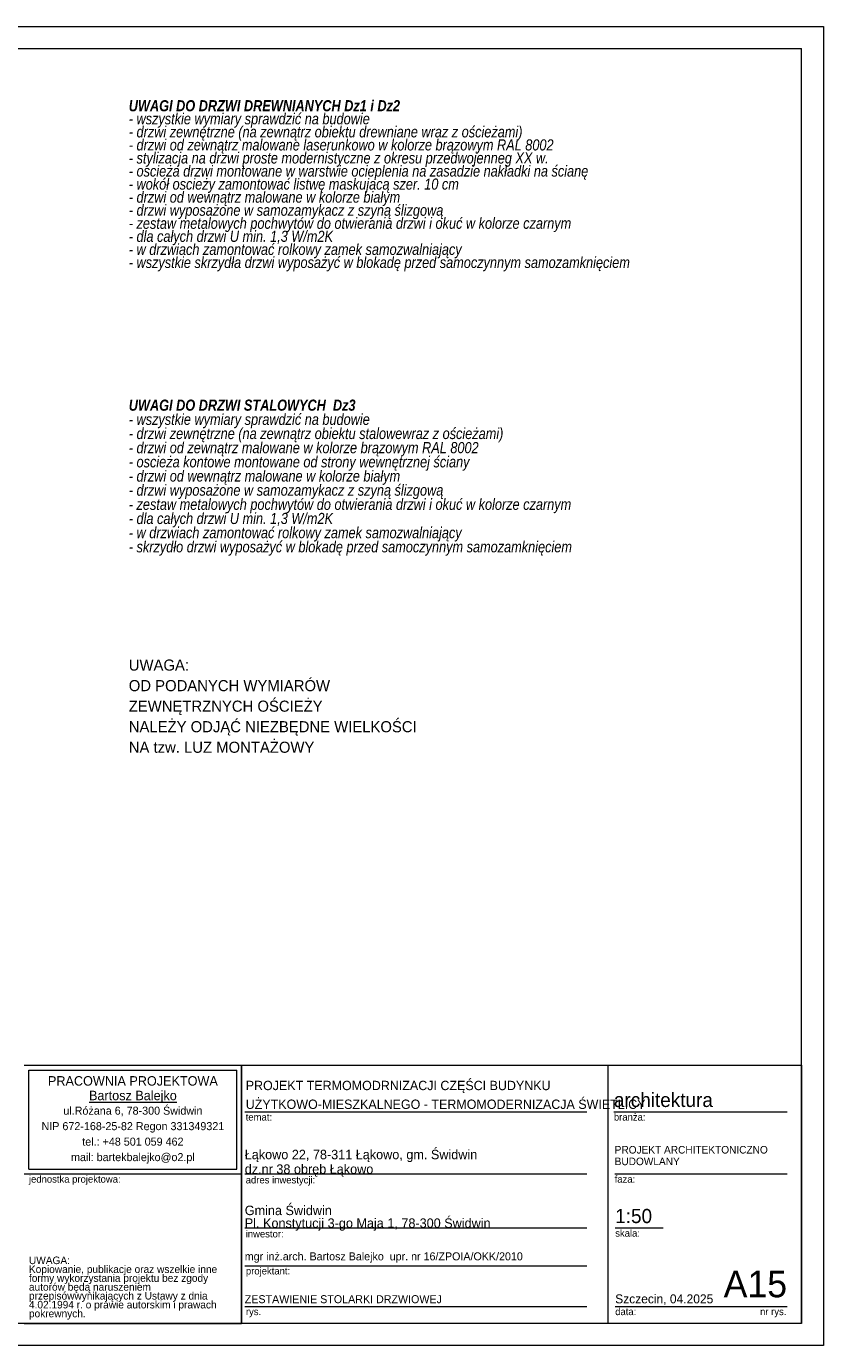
# Model space of a CAD drawing. Extents: x -11111 to 47339, y 5521 to 20371.
# Tile 8 of 9: x 24813 to 33789, y 5521 to 20371. Entities that reach past the tile are written whole.
import ezdxf

# ---------------------------------------------------------------- set-up
doc = ezdxf.new("R2010")
doc.units = 0
doc.header["$MEASUREMENT"] = 0
for name, color, linetype, lineweight in [('Arch opisy_Nr_Pióra__1', 7, 'Continuous', 25), ('Arch opisy_Nr_Pióra__21', 7, 'Continuous', 13), ('Arch opisy_Nr_Pióra__7', 7, 'Continuous', 13), ('ARCH TABELA_Nr_Pióra__1', 7, 'Continuous', 25), ('ARCH TABELA_Nr_Pióra__21', 7, 'Continuous', 13), ('ARCH TABELA_Nr_Pióra__7', 7, 'Continuous', 13)]:
    doc.layers.add(name, color=color, linetype=linetype, lineweight=lineweight)
doc.styles.add('GENERATED_STYLE_10', font='txt')
doc.styles.add('GENERATED_STYLE_4', font='txt')
doc.styles.add('GENERATED_STYLE_5', font='txt')
doc.styles.add('GENERATED_STYLE_6', font='txt')
doc.styles.add('GENERATED_STYLE_9', font='txt')

msp = doc.modelspace()

# ---------------------------------------------------------------- linework, layer by layer
at = {"layer": 'Arch opisy_Nr_Pióra__21', "linetype": 'Continuous'}
for p, q in [((14389.1, 20120.6), (33539.1, 20120.6)), ((33539.1, 5770.6), (33539.1, 20120.6)), ((33539.1, 5770.6), (14389.1, 5770.6))]:
    msp.add_line(p, q, dxfattribs=at)
at = {"layer": 'ARCH TABELA_Nr_Pióra__21', "linetype": 'Continuous'}
for p, q in [((12889.1, 20370.6), (33789.1, 20370.6)), ((33789.1, 20370.6), (33789.1, 5520.6)), ((24789.1, 8676.2), (33539.1, 8676.2)), ((24789.1, 8676.2), (27235.9, 8676.2)), ((24842.3, 8623), (27182.7, 8623)), ((24842.3, 7506), (24842.3, 8623)), ((27182.7, 7506), (27182.7, 8623)), ((27235.9, 8676.2), (27235.9, 5770.6)), ((27235.9, 7452.8), (27235.9, 8676.2)), ((31358.2, 8676.2), (31358.2, 5770.6)), ((33539.1, 8676.2), (33539.1, 5770.6)), ((27235.9, 5770.6), (27235.9, 8476.2)), ((27272, 8151.6), (31121.9, 8151.6)), ((31427.9, 8151.6), (33377.6, 8151.6)), ((24789.1, 7452.8), (27235.9, 7452.8)), ((24842.3, 7506), (27182.7, 7506)), ((27272, 7452.8), (31121.9, 7452.8)), ((31436.6, 7452.8), (33377.6, 7452.8)), ((27272, 6845), (31121.9, 6845)), ((31442.5, 6845), (31982.3, 6845)), ((27272, 6419.6), (31121.9, 6419.6)), ((27272, 5961.8), (31121.9, 5961.8)), ((31442.5, 5961.8), (32583.4, 5961.8)), ((32559.3, 5961.8), (33377.6, 5961.8)), ((24789.1, 5770.6), (27235.9, 5770.6)), ((33539.1, 5770.6), (27235.9, 5770.6)), ((33789.1, 5520.6), (12889.1, 5520.6))]:
    msp.add_line(p, q, dxfattribs=at)

# ---------------------------------------------------------------- texts
at = {"layer": 'Arch opisy_Nr_Pióra__1', "linetype": 'Continuous', "insert": (25966.1, 13243.6), "char_height": 125, "width": 5700, "attachment_point": 1, "line_spacing_factor": 1.109729, "style": 'GENERATED_STYLE_9'}
msp.add_mtext('{UWAGA:\\POD PODANYCH WYMIARÓW \\PZEWNĘTRZNYCH OŚCIEŻY\\PNALEŻY ODJĄĆ NIEZBĘDNE WIELKOŚCI\\PNA tzw. LUZ MONTAŻOWY}', dxfattribs=at)
at = {"layer": 'Arch opisy_Nr_Pióra__7', "linetype": 'Continuous', "char_height": 125, "width": 6001.259, "attachment_point": 1, "style": 'GENERATED_STYLE_9'}
for s, insert, line_spacing_factor in [('\\A1;{\\fArial Narrow Europa Środkowa|b1|i1|c0|p34;UWAGI DO DRZWI DREWNIANYCH Dz1 i Dz2\\P\\fArial Narrow Europa Środkowa|b0|i1|c0|p34;- wszystkie wymiary sprawdzić na budowie\\P- drzwi zewnętrzne (na zewnątrz obiektu drewniane wraz z ościeżami) \\P- drzwi od zewnątrz malowane laserunkowo w kolorze brązowym RAL 8002\\P- stylizacja na drzwi proste modernistyczne z okresu przedwojenneg XX w.\\P- oscieża drzwi montowane w warstwie ocieplenia na zasadzie nakładki na ścianę\\P- wokół oscieży zamontować listwę maskujacą szer. 10 cm\\P- drzwi od wewnątrz malowane w kolorze białym\\P- drzwi wyposażone w samozamykacz z szyną ślizgową \\P- zestaw metalowych pochwytów do otwierania drzwi i okuć w kolorze czarnym\\P- dla całych drzwi U min. 1,3 W/m2K\\P- w drzwiach zamontować rolkowy zamek samozwalniający\\P- wszystkie skrzydła drzwi wyposażyć w blokadę przed samoczynnym samozamknięciem}', (25966.1, 19540.2), 0.705468), ('\\A1;{\\fArial Narrow Europa Środkowa|b1|i1|c0|p34;UWAGI DO DRZWI STALOWYCH  Dz3\\P\\fArial Narrow Europa Środkowa|b0|i1|c0|p34;- wszystkie wymiary sprawdzić na budowie\\P- drzwi zewnętrzne (na zewnątrz obiektu stalowewraz z ościeżami) \\P- drzwi od zewnątrz malowane w kolorze brązowym RAL 8002\\P- oscieża kontowe montowane od strony wewnętrznej ściany\\P- drzwi od wewnątrz malowane w kolorze białym\\P- drzwi wyposażone w samozamykacz z szyną ślizgową \\P- zestaw metalowych pochwytów do otwierania drzwi i okuć w kolorze czarnym\\P- dla całych drzwi U min. 1,3 W/m2K\\P- w drzwiach zamontować rolkowy zamek samozwalniający\\P- skrzydło drzwi wyposażyć w blokadę przed samoczynnym samozamknięciem}', (25966.1, 16169.4), 0.765128)]:
    msp.add_mtext(s, dxfattribs=dict(at, insert=insert, line_spacing_factor=line_spacing_factor))
at = {"layer": 'ARCH TABELA_Nr_Pióra__1', "linetype": 'Continuous'}
for s, insert, char_height, attachment_point, line_spacing_factor, style in [('{\\pt11271.8;PROJEKT TERMOMODRNIZACJI CZĘŚCI BUDYNKU \\P\\pt11271.8;UŻYTKOWO-MIESZKALNEGO - TERMOMODERNIZACJA ŚWIETLICY}', (27282.7, 8183.7), 105, 7, 1.207243, 'GENERATED_STYLE_10'), ('{Łąkowo 22, 78-311 Łąkowo, gm. Świdwin\\Pdz.nr 38 obręb Łąkowo}', (27272, 7422.2), 106.383, 7, 0.92536, 'GENERATED_STYLE_4'), ('{PROJEKT ARCHITEKTONICZNO\\PBUDOWLANY}', (31436.6, 7767.8), 85, 1, 0.923713, 'GENERATED_STYLE_4'), ('{Gmina Świdwin\\PPl. Konstytucji 3-go Maja 1, 78-300 Świdwin}', (27272, 6814.4), 106.383, 7, 0.807442, 'GENERATED_STYLE_4'), ('{\\PZESTAWIENIE STOLARKI DRZWIOWEJ}', (27272, 6244.7), 90, 1, 1.043016, 'GENERATED_STYLE_5')]:
    msp.add_mtext(s, dxfattribs=dict(at, insert=insert, char_height=char_height, attachment_point=attachment_point, line_spacing_factor=line_spacing_factor, style=style))
at = {"layer": 'ARCH TABELA_Nr_Pióra__7', "linetype": 'Continuous', "insert": (26012.5, 8553.8), "char_height": 106.383, "attachment_point": 2, "line_spacing_factor": 0.926719, "style": 'GENERATED_STYLE_6'}
msp.add_mtext('{PRACOWNIA PROJEKTOWA\\P\\LBartosz Balejko}', dxfattribs=at)
at = {"layer": 'ARCH TABELA_Nr_Pióra__7', "linetype": 'Continuous', "style": 'GENERATED_STYLE_4'}
for s, insert, char_height, attachment_point in [('{architektura}', (31427.9, 8365.9), 159.58, 1), ('{temat:}', (27282.7, 8133.4), 79.79, 1), ('{branża:}', (31427.9, 8133.4), 79.79, 1), ('{jednostka projektowa:}', (24842.3, 7434.6), 79.79, 1), ('{adres inwestycji:}', (27282.7, 7426), 79.79, 1), ('{faza:}', (31436.6, 7434.6), 79.79, 1), ('{1:50}', (31442.5, 7059.3), 159.58, 1), ('{skala:}', (31442.5, 6826.8), 79.79, 1), ('{inwestor:}', (27282.7, 6818.2), 79.79, 1), ('{mgr inż.arch. Bartosz Balejko  upr. nr 16/ZPOIA/OKK/2010}', (27272, 6570.5), 90, 1), ('{projektant:}', (27284.9, 6401.3), 79.79, 1), ('{A15}', (33377.6, 6364.7), 300, 3), ('{Szczecin, 04.2025}', (31442.5, 6097.5), 101.064, 1), ('{data:}', (31442.5, 5943.6), 79.79, 1), ('{rys.}', (27284.9, 5943.6), 79.79, 1), ('{nr rys.}', (33073.6, 5943.6), 79.79, 1)]:
    msp.add_mtext(s, dxfattribs=dict(at, insert=insert, char_height=char_height, attachment_point=attachment_point))
for s, insert, char_height, width, attachment_point, line_spacing_factor in [('{ul.Różana 6, 78-300 Świdwin\\PNIP 672-168-25-82 Regon 331349321\\Ptel.: +48 501 059 462\\Pmail: bartekbalejko@o2.pl}', (26012.5, 8210.6), 90.426, 2340.426, 2, 1.156383), ('{UWAGA:\\PKopiowanie, publikacje oraz wszelkie inne formy wykorzystania projektu bez zgody autorów będą naruszeniem przepisówwynikających z Ustawy z dnia 4.02.1994 r. o prawie autorskim i prawach pokrewnych.}', (24842.3, 6523.2), 85.1064, 2241.704, 1, 0.703415)]:
    msp.add_mtext(s, dxfattribs=dict(at, insert=insert, char_height=char_height, width=width, attachment_point=attachment_point, line_spacing_factor=line_spacing_factor))

doc.saveas('drawing.dxf')
